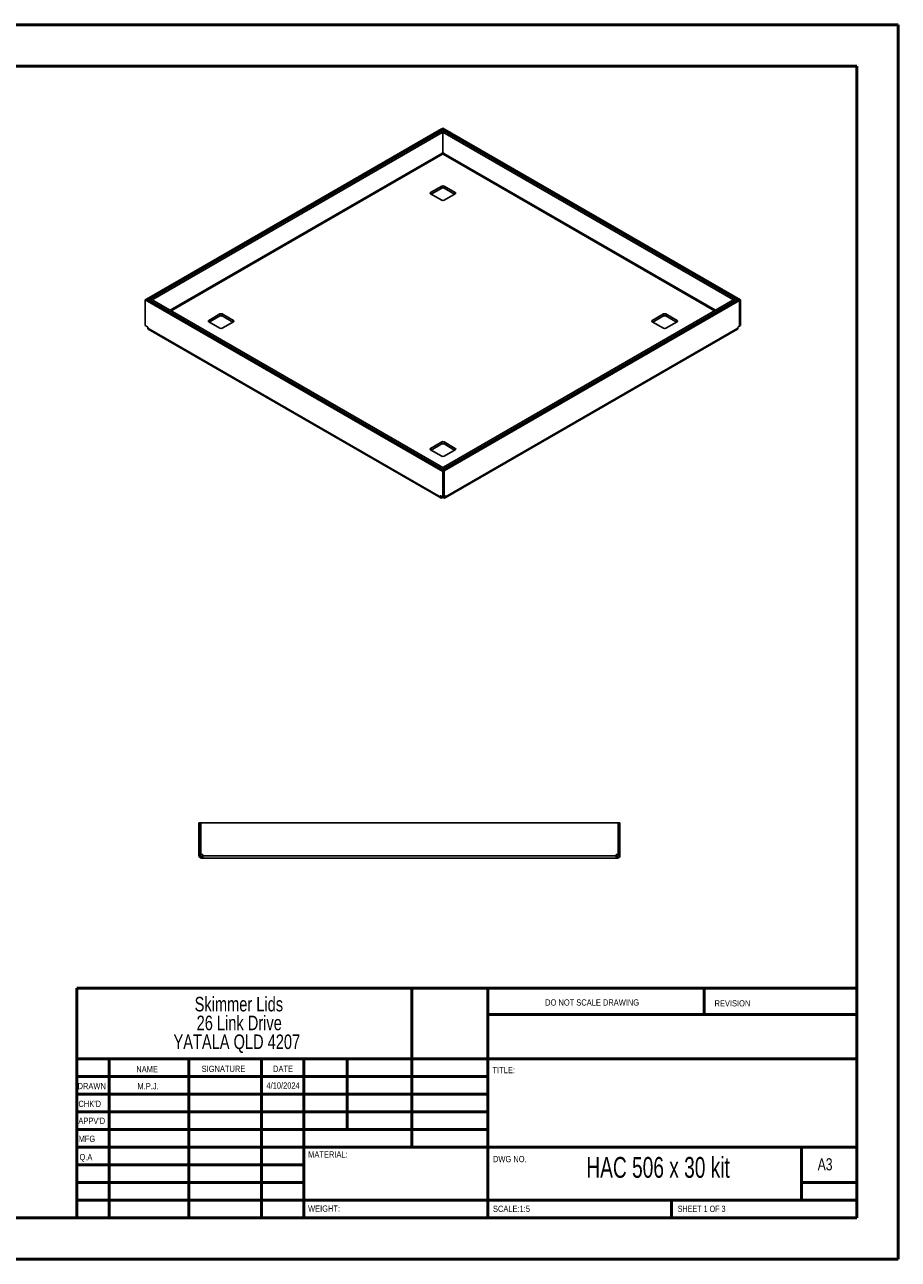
# Model space of a CAD drawing. Header units: millimetres. Extents: x 0 to 420, y 0 to 297.
# Tile 2 of 2: x 210 to 420, y 0 to 297. Entities that reach past the tile are written whole.
import ezdxf

# ---------------------------------------------------------------- set-up
doc = ezdxf.new("R2010")
doc.units = ezdxf.units.MM
doc.styles.add('SLDTEXTSTYLE0', font='TXT', dxfattribs={"width": 0.6875})
doc.styles.add('SLDTEXTSTYLE1', font='TXT', dxfattribs={"width": 0.75})

# ---------------------------------------------------------------- blocks, each defined once
blk = doc.blocks.new('SW_NOTE_0')
at = {"color": 0, "linetype": 'Continuous', "lineweight": 0, "char_height": 3.5, "attachment_point": 2, "style": 'SLDTEXTSTYLE1'}
for s, insert in [('Skimmer Lids', (13.89, 4.51)), ('26 Link Drive', (13.98, -0.01)), ('YATALA QLD 4207', (13.4, -4.54))]:
    blk.add_mtext(s, dxfattribs=dict(at, insert=insert))

msp = doc.modelspace()

# ---------------------------------------------------------------- linework, layer by layer
at = {"color": 7, "linetype": 'Continuous', "lineweight": 50}
for p, q in [((0.38, 297.21), (420.38, 297.21)), ((420.38, 0.21), (420.38, 297.21)), ((10.38, 287.21), (410.38, 287.21)), ((410.38, 287.21), (410.38, 10.21)), ((222.88, 65.46), (410.08, 65.46)), ((222.88, 65.46), (222.88, 10.21)), ((303.48, 65.46), (303.48, 27.21)), ((321.68, 65.46), (321.68, 10.21)), ((373.68, 59.09), (373.68, 65.46)), ((410.08, 59.09), (321.68, 59.09)), ((410.08, 48.46), (222.88, 48.46)), ((230.68, 48.46), (230.68, 10.21)), ((249.87, 48.46), (249.87, 10.21)), ((267.28, 48.46), (267.28, 10.21)), ((277.48, 10.21), (277.48, 48.46)), ((287.88, 31.46), (287.88, 48.46)), ((321.68, 44.21), (222.88, 44.21)), ((321.68, 39.96), (222.88, 39.96)), ((321.68, 35.71), (222.88, 35.71)), ((321.68, 31.46), (222.88, 31.46)), ((277.48, 27.21), (222.88, 27.21)), ((277.48, 27.21), (410.08, 27.21)), ((397.08, 14.46), (397.08, 27.21)), ((277.48, 22.96), (222.88, 22.96)), ((277.48, 18.71), (222.88, 18.71)), ((410.08, 18.71), (397.08, 18.71)), ((222.88, 14.46), (410.38, 14.46)), ((365.88, 10.21), (365.88, 14.46)), ((10.38, 10.21), (410.38, 10.21)), ((0.38, 0.21), (420.38, 0.21))]:
    msp.add_line(p, q, dxfattribs=at)
at = {"color": 7, "linetype": 'Continuous', "lineweight": 25}
for p, q in [((310.61, 272.16), (239.63, 231.18)), ((310.9, 272), (239.92, 231.02)), ((310.88, 271.82), (240.21, 231.03)), ((311.31, 271.58), (240.64, 230.78)), ((310.9, 272), (310.61, 272.16)), ((310.92, 272.32), (310.63, 272.15)), ((310.63, 272.15), (310.63, 272.15)), ((382.17, 230.86), (310.63, 272.15)), ((310.88, 271.82), (311.31, 271.58)), ((310.9, 271.82), (310.9, 272)), ((310.91, 271.34), (311.33, 271.59)), ((310.91, 266.5), (310.91, 271.34)), ((380.76, 231.02), (310.91, 271.34)), ((382.45, 231.02), (310.92, 272.32)), ((311.31, 271.57), (311.31, 271.58)), ((381.18, 231.26), (311.33, 271.59)), ((310.68, 266.25), (245.35, 228.53)), ((245.57, 228.4), (310.8, 266.05)), ((310.82, 266.45), (310.91, 266.51)), ((310.9, 266.03), (310.9, 266.5)), ((310.91, 266.5), (310.99, 266.45)), ((311.01, 266.05), (376.23, 228.4)), ((376.46, 228.53), (311.12, 266.25)), ((310.62, 258.41), (307.93, 256.85)), ((310.62, 258.41), (310.62, 257.92)), ((313.87, 256.85), (311.19, 258.41)), ((311.19, 258.41), (311.19, 257.92)), ((307.93, 256.85), (307.93, 256.53)), ((307.93, 256.53), (310.62, 254.98)), ((308.08, 256.45), (310.62, 257.92)), ((311.19, 257.92), (313.73, 256.45)), ((311.19, 254.98), (313.87, 256.53)), ((313.87, 256.85), (313.87, 256.53)), ((239.36, 231.01), (239.64, 231.17)), ((239.36, 231.01), (310.89, 189.71)), ((239.36, 224.83), (239.36, 231.01)), ((239.92, 231.02), (239.63, 231.18)), ((239.63, 231.18), (239.63, 231.17)), ((239.64, 231.17), (311.17, 189.88)), ((239.92, 231.01), (239.92, 231.02)), ((240.21, 231.03), (240.64, 230.78)), ((240.21, 230.84), (240.21, 231.03)), ((241.05, 231.01), (240.62, 230.77)), ((240.62, 230.77), (240.62, 230.6)), ((240.62, 230.77), (310.47, 190.44)), ((240.64, 230.77), (240.64, 230.78)), ((241.05, 231.01), (310.9, 190.69)), ((310.5, 190.45), (381.17, 231.25)), ((310.91, 190.04), (381.89, 231.01)), ((310.92, 190.21), (381.59, 231)), ((311.19, 189.87), (382.17, 230.85)), ((380.76, 231.02), (381.18, 231.26)), ((380.76, 231.01), (380.76, 231.02)), ((381.59, 231), (381.17, 231.25)), ((381.18, 231.24), (381.18, 231.26)), ((381.59, 230.84), (381.59, 231)), ((381.89, 231.01), (382.17, 230.85)), ((382.45, 231.02), (382.17, 230.86)), ((382.17, 230.85), (382.17, 230.86)), ((382.17, 230.85), (382.17, 224.68)), ((382.45, 224.85), (382.45, 231.02)), ((257.3, 227.63), (254.62, 226.08)), ((254.62, 226.08), (254.62, 225.75)), ((254.62, 225.75), (257.3, 224.2)), ((254.76, 225.67), (257.3, 227.14)), ((257.3, 227.63), (257.3, 227.14)), ((260.56, 226.08), (257.87, 227.63)), ((257.87, 227.63), (257.87, 227.14)), ((257.87, 227.14), (260.42, 225.67)), ((257.87, 224.2), (260.56, 225.75)), ((260.56, 226.08), (260.56, 225.75)), ((363.94, 227.63), (361.25, 226.08)), ((361.25, 226.08), (361.25, 225.75)), ((361.25, 225.75), (363.94, 224.2)), ((361.39, 225.67), (363.94, 227.14)), ((363.94, 227.63), (363.94, 227.14)), ((367.19, 226.08), (364.5, 227.63)), ((364.5, 227.63), (364.5, 227.14)), ((364.5, 227.14), (367.05, 225.67)), ((364.5, 224.2), (367.19, 225.75)), ((367.19, 226.08), (367.19, 225.75)), ((239.9, 224.52), (239.36, 224.83)), ((239.97, 224.21), (239.97, 224.4)), ((239.97, 224.21), (310.27, 183.63)), ((240.09, 223.95), (310.39, 183.37)), ((311.42, 183.37), (381.72, 223.95)), ((381.83, 224.21), (311.53, 183.63)), ((381.83, 224.21), (381.83, 224.4)), ((381.9, 224.52), (382.17, 224.68)), ((382.45, 224.85), (382.17, 224.69)), ((310.62, 196.85), (307.93, 195.3)), ((308.08, 194.89), (310.62, 196.36)), ((310.62, 196.85), (310.62, 196.36)), ((313.87, 195.3), (311.19, 196.85)), ((311.19, 196.85), (311.19, 196.36)), ((311.19, 196.36), (313.73, 194.89)), ((307.93, 195.3), (307.93, 194.97)), ((307.93, 194.97), (310.62, 193.42)), ((311.19, 193.42), (313.87, 194.97)), ((313.87, 195.3), (313.87, 194.97)), ((310.9, 190.69), (310.47, 190.44)), ((310.47, 190.44), (310.47, 190.28)), ((310.92, 190.21), (310.5, 190.45)), ((310.5, 190.26), (310.5, 190.45)), ((310.9, 190.68), (310.9, 190.69)), ((310.92, 190.04), (310.92, 190.21)), ((310.89, 189.71), (311.17, 189.88)), ((310.89, 183.54), (310.89, 189.71)), ((310.91, 190.04), (311.19, 189.87)), ((310.91, 190.03), (310.91, 190.04)), ((311.17, 183.7), (311.17, 189.88)), ((311.19, 189.87), (311.19, 183.7)), ((310.27, 183.81), (310.35, 183.85)), ((310.27, 183.63), (310.27, 183.81)), ((310.27, 183.63), (310.51, 183.76)), ((310.35, 183.85), (310.89, 183.54)), ((310.67, 183.4), (310.67, 183.67)), ((310.83, 183.49), (310.67, 183.4)), ((310.83, 183.49), (310.83, 183.57)), ((310.89, 183.54), (311.17, 183.7)), ((310.97, 183.49), (310.97, 183.59)), ((311.14, 183.4), (310.97, 183.49)), ((311.14, 183.4), (311.14, 183.68)), ((311.19, 183.7), (311.17, 183.71)), ((311.19, 183.7), (311.46, 183.85)), ((311.53, 183.63), (311.3, 183.76)), ((311.53, 183.81), (311.46, 183.85)), ((311.53, 183.81), (311.53, 183.63)), ((252.27, 105.19), (252.67, 105.19)), ((252.27, 97.63), (252.27, 105.19)), ((252.67, 97.63), (252.67, 105.19)), ((252.68, 105.19), (252.68, 97.63)), ((252.68, 105.19), (353.06, 105.19)), ((353.06, 105.19), (353.06, 97.63)), ((353.47, 105.19), (353.07, 105.19)), ((353.07, 97.63), (353.07, 105.19)), ((353.47, 97.63), (353.47, 105.19)), ((252.27, 97.63), (252.67, 97.63)), ((252.27, 97.53), (252.27, 97.63)), ((252.27, 97.53), (252.67, 97.53)), ((252.27, 97.3), (252.27, 97.53)), ((252.27, 97.3), (252.67, 97.3)), ((252.67, 97.53), (252.67, 97.63)), ((252.67, 97.3), (252.67, 97.53)), ((252.68, 97.63), (253.06, 97.63)), ((252.83, 96.74), (252.83, 97.14)), ((253.06, 97.14), (252.83, 97.14)), ((253.06, 96.74), (252.83, 96.74)), ((253.06, 96.74), (253.06, 97.14)), ((253.16, 97.14), (253.06, 97.14)), ((253.16, 96.74), (253.06, 96.74)), ((253.16, 97.53), (253.16, 97.3)), ((352.58, 97.3), (253.16, 97.3)), ((352.58, 96.74), (253.16, 96.74)), ((352.58, 97.3), (352.58, 97.53)), ((352.68, 97.14), (352.58, 97.14)), ((352.68, 96.74), (352.58, 96.74)), ((352.68, 97.63), (353.06, 97.63)), ((352.68, 96.74), (352.68, 97.14)), ((352.91, 97.14), (352.68, 97.14)), ((352.91, 96.74), (352.68, 96.74)), ((352.91, 96.74), (352.91, 97.14)), ((353.47, 97.63), (353.07, 97.63)), ((353.07, 97.53), (353.07, 97.63)), ((353.47, 97.53), (353.07, 97.53)), ((353.07, 97.3), (353.07, 97.53)), ((353.47, 97.3), (353.07, 97.3)), ((353.47, 97.53), (353.47, 97.63)), ((353.47, 97.3), (353.47, 97.53))]:
    msp.add_line(p, q, dxfattribs=at)
for centre, radius, start, end in [((310.99, 266.19), 0.313, 122.9281, 169.9812), ((310.9, 266.36), 0.325, 250.5631, 289.4369), ((310.82, 266.19), 0.313, 10.0188, 57.0719), ((310.9, 257.86), 0.615, 62.6097, 117.3903), ((308, 256.69), 0.175, 110.7834, 249.2166), ((310.9, 257.37), 0.615, 62.6097, 117.3903), ((313.81, 256.69), 0.175, 290.7834, 69.2166), ((310.9, 255.52), 0.615, 242.6097, 297.3903), ((254.68, 225.91), 0.175, 110.7834, 249.2166), ((257.59, 227.08), 0.615, 62.6097, 117.3903), ((257.59, 226.59), 0.615, 62.6097, 117.3903), ((260.5, 225.91), 0.175, 290.7834, 69.2166), ((361.31, 225.91), 0.175, 110.7834, 249.2166), ((364.22, 227.08), 0.615, 62.6097, 117.3903), ((364.22, 226.59), 0.615, 62.6097, 117.3903), ((367.13, 225.91), 0.175, 290.7834, 69.2166), ((239.82, 224.39), 0.154, 2.6055, 57.3945), ((257.59, 224.74), 0.615, 242.6097, 297.3903), ((364.22, 224.74), 0.615, 242.6097, 297.3903), ((381.99, 224.39), 0.154, 122.6055, 177.3945), ((310.9, 196.3), 0.615, 62.6097, 117.3903), ((310.9, 195.81), 0.615, 62.6097, 117.3903), ((308, 195.13), 0.175, 110.7834, 249.2166), ((310.9, 193.97), 0.615, 242.6097, 297.3903), ((313.81, 195.13), 0.175, 290.7834, 69.2166), ((310.32, 183.82), 0.0437, 50.7967, 189.214), ((310.9, 183.35), 0.154, 62.6097, 117.3903), ((311.49, 183.82), 0.0437, 350.786, 129.2033), ((253.06, 97.53), 0.1, 0, 90), ((352.68, 97.53), 0.1, 90, 180)]:
    msp.add_arc(centre, radius, start, end, dxfattribs=at)
for points, knots in [([(310.68, 266.25), (310.68, 266.24), (310.68, 266.24), (310.68, 266.23), (310.68, 266.23)], [0, 0, 0, 0, 0.516733, 1, 1, 1, 1]), ([(310.78, 266.06), (310.78, 266.05), (310.79, 266.05), (310.79, 266.05), (310.8, 266.05)], [0, 0, 0, 0, 0.483267, 1, 1, 1, 1]), ([(311.01, 266.05), (311.01, 266.05), (311.02, 266.05), (311.02, 266.05), (311.03, 266.06)], [0, 0, 0, 0, 0.516733, 1, 1, 1, 1]), ([(311.13, 266.23), (311.13, 266.23), (311.13, 266.24), (311.13, 266.24), (311.12, 266.25)], [0, 0, 0, 0, 0.4832669, 1, 1, 1, 1]), ([(240.09, 223.95), (240.09, 223.95), (240.05, 223.96), (239.99, 224.05), (239.98, 224.16), (239.97, 224.21)], [0, 0, 0, 0, 0.0001021, 0.5000511, 1, 1, 1, 1]), ([(381.83, 224.21), (381.83, 224.16), (381.81, 224.05), (381.76, 223.96), (381.72, 223.95), (381.72, 223.95)], [0, 0, 0, 0, 0.499949, 0.999898, 1, 1, 1, 1])]:
    msp.add_open_spline(points, degree=3, knots=knots, dxfattribs=at)
for points in [[(310.78, 266.06), (310.77, 266.07), (310.74, 266.09), (310.71, 266.13), (310.69, 266.18), (310.68, 266.21), (310.68, 266.23)], [(311.13, 266.23), (311.12, 266.21), (311.12, 266.18), (311.1, 266.13), (311.06, 266.09), (311.04, 266.07), (311.03, 266.06)], [(310.27, 183.63), (310.28, 183.57), (310.29, 183.46), (310.38, 183.36), (310.51, 183.33), (310.62, 183.37), (310.67, 183.4)], [(311.14, 183.4), (311.19, 183.37), (311.29, 183.33), (311.42, 183.36), (311.51, 183.46), (311.53, 183.57), (311.53, 183.63)], [(252.27, 97.3), (252.28, 97.23), (252.3, 97.08), (252.43, 96.9), (252.61, 96.77), (252.76, 96.75), (252.83, 96.74)], [(252.67, 97.3), (252.67, 97.28), (252.68, 97.24), (252.72, 97.19), (252.77, 97.15), (252.81, 97.15), (252.83, 97.14)], [(253.16, 96.74), (253.16, 96.75), (253.16, 96.77), (253.16, 96.9), (253.16, 97.08), (253.16, 97.23), (253.16, 97.3)], [(352.58, 97.3), (352.58, 97.23), (352.58, 97.08), (352.58, 96.9), (352.58, 96.77), (352.58, 96.75), (352.58, 96.74)], [(352.91, 97.14), (352.93, 97.15), (352.97, 97.15), (353.03, 97.19), (353.06, 97.24), (353.07, 97.28), (353.07, 97.3)], [(352.91, 96.74), (352.98, 96.75), (353.13, 96.77), (353.32, 96.9), (353.45, 97.08), (353.46, 97.23), (353.47, 97.3)]]:
    msp.add_open_spline(points, degree=3, dxfattribs=at)

# ---------------------------------------------------------------- block references
at = {"color": 7, "linetype": 'Continuous', "lineweight": 0}
msp.add_blockref('SW_NOTE_0', (247.97, 58.84), dxfattribs=at)

# ---------------------------------------------------------------- texts
for s, insert, char_height, attachment_point, style in [('DO NOT SCALE DRAWING', (335.49, 62.75), 1.5, 1, 'SLDTEXTSTYLE1'), ('REVISION', (376.21, 62.55), 1.5, 1, 'SLDTEXTSTYLE1'), ('NAME', (237.2, 46.72), 1.5, 1, 'SLDTEXTSTYLE1'), ('SIGNATURE', (252.91, 46.78), 1.5, 1, 'SLDTEXTSTYLE1'), ('DATE', (270.09, 46.79), 1.5, 1, 'SLDTEXTSTYLE1'), ('TITLE:', (322.84, 46.49), 1.5, 1, 'SLDTEXTSTYLE1'), ('DRAWN', (223.09, 42.64), 1.5, 1, 'SLDTEXTSTYLE1'), ('M.P.J.', (240.04, 42.6), 1.499, 2, 'SLDTEXTSTYLE1'), ('4/10/2024', (272.49, 42.77), 1.499, 2, 'SLDTEXTSTYLE1'), ("CHK'D", (223.29, 38.37), 1.5, 1, 'SLDTEXTSTYLE1'), ("APPV'D", (223.28, 34.28), 1.5, 1, 'SLDTEXTSTYLE1'), ('MFG', (223.33, 29.95), 1.5, 1, 'SLDTEXTSTYLE1'), ('Q.A', (223.55, 25.56), 1.5, 1, 'SLDTEXTSTYLE1'), ('MATERIAL:', (278.52, 26.2), 1.5, 1, 'SLDTEXTSTYLE1'), ('DWG NO.', (322.95, 25.08), 1.5, 1, 'SLDTEXTSTYLE1'), ('HAC 506 x 30 kit', (362.64, 24.83), 5, 2, 'SLDTEXTSTYLE0'), ('A3', (401, 24.52), 2.91, 1, 'SLDTEXTSTYLE1'), ('WEIGHT:', (278.5, 13.16), 1.499, 1, 'SLDTEXTSTYLE1'), ('SCALE:1:5', (322.95, 13.11), 1.5, 1, 'SLDTEXTSTYLE1'), ('SHEET 1 OF 3', (367.36, 13.11), 1.5, 1, 'SLDTEXTSTYLE0')]:
    msp.add_mtext(s, dxfattribs=dict(at, insert=insert, char_height=char_height, attachment_point=attachment_point, style=style))

doc.saveas('drawing.dxf')
